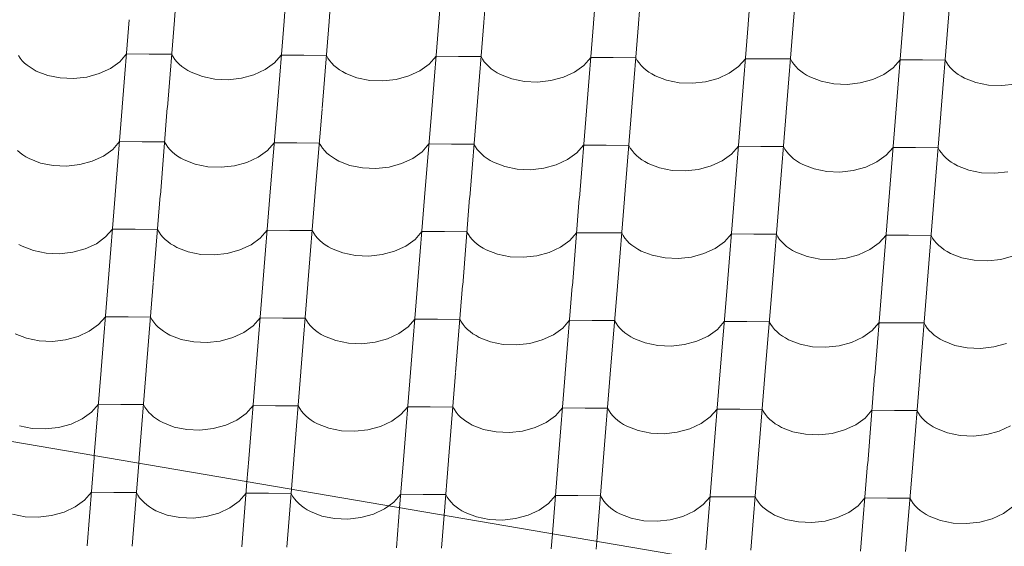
# Model space of a CAD drawing. Header units: millimetres. Extents: x -124639 to 133188, y -48358 to 76648.
# Tile 20 of 49: x 2747 to 3795, y 8453 to 9013. Entities that reach past the tile are written whole.
import ezdxf

# ---------------------------------------------------------------- set-up
doc = ezdxf.new("R2010")
doc.units = ezdxf.units.MM
doc.header["$MEASUREMENT"] = 0
doc.layers.add('Konstrukce - střechy a skořepiny', color=7, linetype='Continuous')
doc.layers.add('Výplně - Povrchové', color=7, linetype='Continuous')

# ---------------------------------------------------------------- blocks, each defined once
blk = doc.blocks.new('*X2')
at = {"layer": 'Výplně - Povrchové', "color": 7, "linetype": 'Continuous', "lineweight": 13}
for p, q in [((2918.8, 9106.2), (2911.3, 9013.2)), ((3035.5, 9105.3), (3028, 9012.3)), ((3083.4, 9104.9), (3075.9, 9012)), ((3200.1, 9104), (3192.6, 9011.1)), ((3248, 9103.6), (3240.6, 9010.7)), ((3364.8, 9102.7), (3357.3, 9009.8)), ((3412.7, 9102.4), (3405.2, 9009.4)), ((3529.4, 9101.5), (3521.9, 9008.5)), ((3577.3, 9101.1), (3569.9, 9008.2)), ((3694, 9100.2), (3686.6, 9007.3)), ((3742, 9099.9), (3734.5, 9006.9)), ((2863.3, 9013.2), (2855.8, 8920.3)), ((2911.3, 9012.9), (2903.8, 8919.9)), ((3028, 9012), (3020.5, 8919)), ((3075.9, 9011.6), (3068.4, 8918.7)), ((3192.6, 9010.7), (3185.1, 8917.8)), ((3240.5, 9010.4), (3233.1, 8917.4)), ((3357.3, 9009.5), (3349.8, 8916.5)), ((3405.2, 9009.1), (3397.7, 8916.1)), ((3521.9, 9008.2), (3514.4, 8915.3)), ((3569.8, 9007.8), (3562.4, 8914.9)), ((3686.5, 9006.9), (3679.1, 8914)), ((3734.5, 9006.6), (3727, 8913.6)), ((2745.3, 8975.1), (2747.2, 8972.3)), ((2747.2, 8972.3), (2749.4, 8969.7)), ((2853.1, 8968.6), (2860.4, 8977)), ((2884.4, 8976.8), (2860.4, 8977)), ((2908.3, 8976.6), (2884.4, 8976.8)), ((2908.3, 8976.6), (2909.9, 8973.8)), ((2909.9, 8973.8), (2911.8, 8971.1)), ((2911.8, 8971.1), (2914, 8968.5)), ((3017.7, 8967.4), (3025, 8975.7)), ((3049, 8975.5), (3025, 8975.7)), ((3073, 8975.4), (3049, 8975.5)), ((3073, 8975.4), (3074.6, 8972.5)), ((3074.6, 8972.5), (3076.5, 8969.8)), ((3182.4, 8966.1), (3189.7, 8974.5)), ((3213.7, 8974.3), (3189.7, 8974.5)), ((3237.6, 8974.1), (3213.7, 8974.3)), ((3237.6, 8974.1), (3239.2, 8971.3)), ((3239.2, 8971.3), (3241.1, 8968.6)), ((3347, 8964.8), (3354.3, 8973.2)), ((3378.3, 8973), (3354.3, 8973.2)), ((3402.3, 8972.8), (3378.3, 8973)), ((3402.3, 8972.8), (3403.9, 8970)), ((3403.9, 8970), (3405.8, 8967.3)), ((3511.7, 8963.6), (3519, 8971.9)), ((3542.9, 8971.8), (3519, 8971.9)), ((3566.9, 8971.6), (3542.9, 8971.8)), ((3566.9, 8971.6), (3568.5, 8968.8)), ((3676.3, 8962.3), (3683.6, 8970.7)), ((3707.6, 8970.5), (3683.6, 8970.7)), ((3731.6, 8970.3), (3707.6, 8970.5)), ((3731.6, 8970.3), (3733.2, 8967.5)), ((2749.4, 8969.7), (2751.9, 8967.2)), ((2751.9, 8967.2), (2754.6, 8964.9)), ((2754.6, 8964.9), (2757.6, 8962.7)), ((2757.6, 8962.7), (2760.8, 8960.6)), ((2760.8, 8960.6), (2764.3, 8958.7)), ((2831.3, 8956), (2843.2, 8961.5)), ((2843.2, 8961.5), (2853.1, 8968.6)), ((2914, 8968.5), (2916.5, 8966)), ((2916.5, 8966), (2919.2, 8963.6)), ((2919.2, 8963.6), (2922.2, 8961.4)), ((2922.2, 8961.4), (2925.5, 8959.4)), ((2995.9, 8954.7), (3007.8, 8960.2)), ((3007.8, 8960.2), (3017.7, 8967.4)), ((3076.5, 8969.8), (3078.7, 8967.2)), ((3078.7, 8967.2), (3081.1, 8964.7)), ((3081.1, 8964.7), (3083.9, 8962.4)), ((3083.9, 8962.4), (3086.9, 8960.1)), ((3086.9, 8960.1), (3090.1, 8958.1)), ((3172.5, 8959), (3182.4, 8966.1)), ((3241.1, 8968.6), (3243.3, 8965.9)), ((3243.3, 8965.9), (3245.8, 8963.5)), ((3245.8, 8963.5), (3248.5, 8961.1)), ((3248.5, 8961.1), (3251.5, 8958.9)), ((3337.1, 8957.7), (3347, 8964.8)), ((3405.8, 8967.3), (3408, 8964.7)), ((3408, 8964.7), (3410.4, 8962.2)), ((3410.4, 8962.2), (3413.2, 8959.8)), ((3413.2, 8959.8), (3416.2, 8957.6)), ((3501.8, 8956.5), (3511.7, 8963.6)), ((3568.5, 8968.8), (3570.4, 8966)), ((3570.4, 8966), (3572.6, 8963.4)), ((3572.6, 8963.4), (3575.1, 8960.9)), ((3575.1, 8960.9), (3577.8, 8958.6)), ((3666.4, 8955.2), (3676.3, 8962.3)), ((3733.2, 8967.5), (3735.1, 8964.8)), ((3735.1, 8964.8), (3737.2, 8962.2)), ((3737.2, 8962.2), (3739.7, 8959.7)), ((3739.7, 8959.7), (3742.5, 8957.3)), ((2764.3, 8958.7), (2776.4, 8954.1)), ((2776.4, 8954.1), (2789.8, 8951.4)), ((2789.8, 8951.4), (2803.9, 8950.8)), ((2803.9, 8950.8), (2818, 8952.3)), ((2818, 8952.3), (2831.3, 8956)), ((2925.5, 8959.4), (2929, 8957.5)), ((2929, 8957.5), (2941, 8952.8)), ((2941, 8952.8), (2954.4, 8950.1)), ((2954.4, 8950.1), (2968.5, 8949.5)), ((2968.5, 8949.5), (2982.6, 8951.1)), ((2982.6, 8951.1), (2995.9, 8954.7)), ((3090.1, 8958.1), (3093.6, 8956.2)), ((3093.6, 8956.2), (3105.6, 8951.5)), ((3105.6, 8951.5), (3119.1, 8948.8)), ((3133.2, 8948.3), (3147.3, 8949.8)), ((3147.3, 8949.8), (3160.6, 8953.5)), ((3160.6, 8953.5), (3172.5, 8959)), ((3251.5, 8958.9), (3254.8, 8956.8)), ((3254.8, 8956.8), (3258.2, 8955)), ((3258.2, 8955), (3270.3, 8950.3)), ((3270.3, 8950.3), (3283.7, 8947.6)), ((3311.9, 8948.6), (3325.2, 8952.2)), ((3325.2, 8952.2), (3337.1, 8957.7)), ((3416.2, 8957.6), (3419.4, 8955.6)), ((3419.4, 8955.6), (3422.9, 8953.7)), ((3422.9, 8953.7), (3434.9, 8949)), ((3434.9, 8949), (3448.4, 8946.3)), ((3476.5, 8947.3), (3489.9, 8950.9)), ((3489.9, 8950.9), (3501.8, 8956.5)), ((3577.8, 8958.6), (3580.8, 8956.4)), ((3580.8, 8956.4), (3584.1, 8954.3)), ((3584.1, 8954.3), (3587.5, 8952.4)), ((3587.5, 8952.4), (3599.6, 8947.8)), ((3641.2, 8946), (3654.5, 8949.7)), ((3654.5, 8949.7), (3666.4, 8955.2)), ((3742.5, 8957.3), (3745.5, 8955.1)), ((3745.5, 8955.1), (3748.7, 8953.1)), ((3748.7, 8953.1), (3752.2, 8951.2)), ((3752.2, 8951.2), (3764.2, 8946.5)), ((3119.1, 8948.8), (3133.2, 8948.3)), ((3283.7, 8947.6), (3297.8, 8947)), ((3297.8, 8947), (3311.9, 8948.6)), ((3448.4, 8946.3), (3462.5, 8945.7)), ((3462.5, 8945.7), (3476.5, 8947.3)), ((3599.6, 8947.8), (3613, 8945.1)), ((3613, 8945.1), (3627.1, 8944.5)), ((3627.1, 8944.5), (3641.2, 8946)), ((3764.2, 8946.5), (3777.6, 8943.8)), ((3777.6, 8943.8), (3791.8, 8943.2)), ((3791.8, 8943.2), (3805.8, 8944.8)), ((2855.8, 8920), (2848.3, 8827)), ((2903.7, 8919.6), (2896.3, 8826.7)), ((3020.5, 8918.7), (3013, 8825.8)), ((3068.4, 8918.3), (3060.9, 8825.4)), ((3185.1, 8917.4), (3177.6, 8824.5)), ((3233, 8917.1), (3225.6, 8824.1)), ((3349.8, 8916.2), (3342.3, 8823.2)), ((3397.7, 8915.8), (3390.2, 8822.9)), ((3514.4, 8914.9), (3506.9, 8822)), ((3562.3, 8914.6), (3554.9, 8821.6)), ((3679, 8913.7), (3671.6, 8820.7)), ((3727, 8913.3), (3719.5, 8820.3)), ((2845.6, 8875.3), (2852.9, 8883.7)), ((2876.9, 8883.5), (2852.9, 8883.7)), ((2900.8, 8883.3), (2876.9, 8883.5)), ((2900.8, 8883.3), (2902.4, 8880.5)), ((2902.4, 8880.5), (2904.3, 8877.8)), ((2904.3, 8877.8), (2906.5, 8875.2)), ((3010.2, 8874.1), (3017.5, 8882.4)), ((3041.5, 8882.3), (3017.5, 8882.4)), ((3065.5, 8882.1), (3041.5, 8882.3)), ((3065.5, 8882.1), (3067.1, 8879.3)), ((3067.1, 8879.3), (3069, 8876.5)), ((3069, 8876.5), (3071.2, 8873.9)), ((3174.9, 8872.8), (3182.2, 8881.2)), ((3206.2, 8881), (3182.2, 8881.2)), ((3230.1, 8880.8), (3206.2, 8881)), ((3230.1, 8880.8), (3231.7, 8878)), ((3231.7, 8878), (3233.6, 8875.3)), ((3339.5, 8871.6), (3346.8, 8879.9)), ((3370.8, 8879.7), (3346.8, 8879.9)), ((3394.8, 8879.5), (3370.8, 8879.7)), ((3394.8, 8879.5), (3396.4, 8876.7)), ((3396.4, 8876.7), (3398.3, 8874)), ((3504.1, 8870.3), (3511.5, 8878.7)), ((3535.4, 8878.5), (3511.5, 8878.7)), ((3559.4, 8878.3), (3535.4, 8878.5)), ((3559.4, 8878.3), (3561, 8875.5)), ((3668.8, 8869), (3676.1, 8877.4)), ((3700.1, 8877.2), (3676.1, 8877.4)), ((3724.1, 8877), (3700.1, 8877.2)), ((3724.1, 8877), (3725.7, 8874.2)), ((2744.4, 8874), (2747.1, 8871.6)), ((2747.1, 8871.6), (2750.1, 8869.4)), ((2750.1, 8869.4), (2753.3, 8867.3)), ((2753.3, 8867.3), (2756.8, 8865.5)), ((2756.8, 8865.5), (2768.9, 8860.8)), ((2823.8, 8862.7), (2835.7, 8868.2)), ((2835.7, 8868.2), (2845.6, 8875.3)), ((2906.5, 8875.2), (2909, 8872.7)), ((2909, 8872.7), (2911.7, 8870.3)), ((2911.7, 8870.3), (2914.7, 8868.1)), ((2914.7, 8868.1), (2918, 8866.1)), ((2918, 8866.1), (2921.5, 8864.2)), ((2988.4, 8861.4), (3000.3, 8867)), ((3000.3, 8867), (3010.2, 8874.1)), ((3071.2, 8873.9), (3073.6, 8871.4)), ((3073.6, 8871.4), (3076.4, 8869.1)), ((3076.4, 8869.1), (3079.4, 8866.9)), ((3079.4, 8866.9), (3082.6, 8864.8)), ((3153.1, 8860.2), (3165, 8865.7)), ((3165, 8865.7), (3174.9, 8872.8)), ((3233.6, 8875.3), (3235.8, 8872.7)), ((3235.8, 8872.7), (3238.3, 8870.2)), ((3238.3, 8870.2), (3241, 8867.8)), ((3241, 8867.8), (3244, 8865.6)), ((3244, 8865.6), (3247.3, 8863.6)), ((3329.6, 8864.4), (3339.5, 8871.6)), ((3398.3, 8874), (3400.5, 8871.4)), ((3400.5, 8871.4), (3402.9, 8868.9)), ((3402.9, 8868.9), (3405.7, 8866.6)), ((3405.7, 8866.6), (3408.7, 8864.3)), ((3494.3, 8863.2), (3504.1, 8870.3)), ((3561, 8875.5), (3562.9, 8872.8)), ((3562.9, 8872.8), (3565.1, 8870.1)), ((3565.1, 8870.1), (3567.6, 8867.6)), ((3567.6, 8867.6), (3570.3, 8865.3)), ((3570.3, 8865.3), (3573.3, 8863.1)), ((3658.9, 8861.9), (3668.8, 8869)), ((3725.7, 8874.2), (3727.6, 8871.5)), ((3727.6, 8871.5), (3729.7, 8868.9)), ((3729.7, 8868.9), (3732.2, 8866.4)), ((3732.2, 8866.4), (3735, 8864)), ((2768.9, 8860.8), (2782.3, 8858.1)), ((2782.3, 8858.1), (2796.4, 8857.5)), ((2796.4, 8857.5), (2810.5, 8859.1)), ((2810.5, 8859.1), (2823.8, 8862.7)), ((2921.5, 8864.2), (2933.5, 8859.5)), ((2933.5, 8859.5), (2946.9, 8856.8)), ((2946.9, 8856.8), (2961, 8856.2)), ((2961, 8856.2), (2975.1, 8857.8)), ((2975.1, 8857.8), (2988.4, 8861.4)), ((3082.6, 8864.8), (3086.1, 8862.9)), ((3086.1, 8862.9), (3098.1, 8858.3)), ((3098.1, 8858.3), (3111.6, 8855.6)), ((3111.6, 8855.6), (3125.7, 8855)), ((3125.7, 8855), (3139.8, 8856.5)), ((3139.8, 8856.5), (3153.1, 8860.2)), ((3247.3, 8863.6), (3250.7, 8861.7)), ((3250.7, 8861.7), (3262.8, 8857)), ((3262.8, 8857), (3276.2, 8854.3)), ((3290.3, 8853.7), (3304.4, 8855.3)), ((3304.4, 8855.3), (3317.7, 8858.9)), ((3317.7, 8858.9), (3329.6, 8864.4)), ((3408.7, 8864.3), (3411.9, 8862.3)), ((3411.9, 8862.3), (3415.4, 8860.4)), ((3415.4, 8860.4), (3427.4, 8855.7)), ((3427.4, 8855.7), (3440.9, 8853)), ((3469, 8854), (3482.4, 8857.7)), ((3482.4, 8857.7), (3494.3, 8863.2)), ((3573.3, 8863.1), (3576.6, 8861)), ((3576.6, 8861), (3580, 8859.2)), ((3580, 8859.2), (3592.1, 8854.5)), ((3633.7, 8852.8), (3647, 8856.4)), ((3647, 8856.4), (3658.9, 8861.9)), ((3735, 8864), (3738, 8861.8)), ((3738, 8861.8), (3741.2, 8859.8)), ((3741.2, 8859.8), (3744.7, 8857.9)), ((3744.7, 8857.9), (3756.7, 8853.2)), ((3276.2, 8854.3), (3290.3, 8853.7)), ((3440.9, 8853), (3455, 8852.5)), ((3455, 8852.5), (3469, 8854)), ((3592.1, 8854.5), (3605.5, 8851.8)), ((3605.5, 8851.8), (3619.6, 8851.2)), ((3619.6, 8851.2), (3633.7, 8852.8)), ((3756.7, 8853.2), (3770.1, 8850.5)), ((3770.1, 8850.5), (3784.3, 8849.9)), ((3784.3, 8849.9), (3798.3, 8851.5)), ((2848.3, 8826.7), (2840.8, 8733.7)), ((2896.2, 8826.3), (2888.8, 8733.4)), ((3013, 8825.4), (3005.5, 8732.5)), ((3060.9, 8825.1), (3053.4, 8732.1)), ((3177.6, 8824.2), (3170.1, 8731.2)), ((3225.5, 8823.8), (3218.1, 8730.8)), ((3342.2, 8822.9), (3334.8, 8730)), ((3390.2, 8822.5), (3382.7, 8729.6)), ((3506.9, 8821.6), (3499.4, 8728.7)), ((3554.8, 8821.3), (3547.4, 8728.3)), ((3671.5, 8820.4), (3664.1, 8727.4)), ((3719.5, 8820), (3712, 8727.1)), ((2828.2, 8774.9), (2838.1, 8782.1)), ((2838.1, 8782.1), (2845.4, 8790.4)), ((2869.4, 8790.2), (2845.4, 8790.4)), ((2893.3, 8790.1), (2869.4, 8790.2)), ((2893.3, 8790.1), (2894.9, 8787.2)), ((2894.9, 8787.2), (2896.8, 8784.5)), ((2896.8, 8784.5), (2899, 8781.9)), ((2899, 8781.9), (2901.5, 8779.4)), ((3002.7, 8780.8), (3010, 8789.2)), ((3034, 8789), (3010, 8789.2)), ((3058, 8788.8), (3034, 8789)), ((3058, 8788.8), (3059.6, 8786)), ((3059.6, 8786), (3061.5, 8783.3)), ((3061.5, 8783.3), (3063.7, 8780.6)), ((3167.4, 8779.5), (3174.7, 8787.9)), ((3198.7, 8787.7), (3174.7, 8787.9)), ((3222.6, 8787.5), (3198.7, 8787.7)), ((3222.6, 8787.5), (3224.2, 8784.7)), ((3224.2, 8784.7), (3226.1, 8782)), ((3226.1, 8782), (3228.3, 8779.4)), ((3332, 8778.3), (3339.3, 8786.6)), ((3363.3, 8786.5), (3339.3, 8786.6)), ((3387.3, 8786.3), (3363.3, 8786.5)), ((3387.3, 8786.3), (3388.9, 8783.5)), ((3388.9, 8783.5), (3390.8, 8780.7)), ((3496.6, 8777), (3504, 8785.4)), ((3527.9, 8785.2), (3504, 8785.4)), ((3551.9, 8785), (3527.9, 8785.2)), ((3551.9, 8785), (3553.5, 8782.2)), ((3553.5, 8782.2), (3555.4, 8779.5)), ((3661.3, 8775.8), (3668.6, 8784.1)), ((3692.6, 8783.9), (3668.6, 8784.1)), ((3716.6, 8783.7), (3692.6, 8783.9)), ((3716.6, 8783.7), (3718.1, 8780.9)), ((2745.8, 8774.1), (2749.3, 8772.2)), ((2749.3, 8772.2), (2761.4, 8767.5)), ((2816.3, 8769.4), (2828.2, 8774.9)), ((2901.5, 8779.4), (2904.2, 8777.1)), ((2904.2, 8777.1), (2907.2, 8774.8)), ((2907.2, 8774.8), (2910.5, 8772.8)), ((2910.5, 8772.8), (2913.9, 8770.9)), ((2913.9, 8770.9), (2926, 8766.2)), ((2980.9, 8768.2), (2992.8, 8773.7)), ((2992.8, 8773.7), (3002.7, 8780.8)), ((3063.7, 8780.6), (3066.1, 8778.2)), ((3066.1, 8778.2), (3068.9, 8775.8)), ((3068.9, 8775.8), (3071.9, 8773.6)), ((3071.9, 8773.6), (3075.1, 8771.5)), ((3075.1, 8771.5), (3078.6, 8769.7)), ((3145.6, 8766.9), (3157.5, 8772.4)), ((3157.5, 8772.4), (3167.4, 8779.5)), ((3228.3, 8779.4), (3230.8, 8776.9)), ((3230.8, 8776.9), (3233.5, 8774.5)), ((3233.5, 8774.5), (3236.5, 8772.3)), ((3236.5, 8772.3), (3239.8, 8770.3)), ((3310.2, 8765.6), (3322.1, 8771.2)), ((3322.1, 8771.2), (3332, 8778.3)), ((3390.8, 8780.7), (3393, 8778.1)), ((3393, 8778.1), (3395.4, 8775.6)), ((3395.4, 8775.6), (3398.2, 8773.3)), ((3398.2, 8773.3), (3401.2, 8771.1)), ((3401.2, 8771.1), (3404.4, 8769)), ((3486.8, 8769.9), (3496.6, 8777)), ((3555.4, 8779.5), (3557.6, 8776.9)), ((3557.6, 8776.9), (3560.1, 8774.4)), ((3560.1, 8774.4), (3562.8, 8772)), ((3562.8, 8772), (3565.8, 8769.8)), ((3651.4, 8768.6), (3661.3, 8775.8)), ((3718.1, 8780.9), (3720, 8778.2)), ((3720, 8778.2), (3722.2, 8775.6)), ((3722.2, 8775.6), (3724.7, 8773.1)), ((3724.7, 8773.1), (3727.5, 8770.7)), ((2761.4, 8767.5), (2774.8, 8764.8)), ((2774.8, 8764.8), (2788.9, 8764.2)), ((2788.9, 8764.2), (2803, 8765.8)), ((2803, 8765.8), (2816.3, 8769.4)), ((2926, 8766.2), (2939.4, 8763.5)), ((2939.4, 8763.5), (2953.5, 8763)), ((2953.5, 8763), (2967.6, 8764.5)), ((2967.6, 8764.5), (2980.9, 8768.2)), ((3078.6, 8769.7), (3090.6, 8765)), ((3090.6, 8765), (3104.1, 8762.3)), ((3104.1, 8762.3), (3118.2, 8761.7)), ((3118.2, 8761.7), (3132.3, 8763.3)), ((3132.3, 8763.3), (3145.6, 8766.9)), ((3239.8, 8770.3), (3243.2, 8768.4)), ((3243.2, 8768.4), (3255.3, 8763.7)), ((3255.3, 8763.7), (3268.7, 8761)), ((3268.7, 8761), (3282.8, 8760.4)), ((3282.8, 8760.4), (3296.9, 8762)), ((3296.9, 8762), (3310.2, 8765.6)), ((3404.4, 8769), (3407.9, 8767.1)), ((3407.9, 8767.1), (3419.9, 8762.5)), ((3419.9, 8762.5), (3433.4, 8759.8)), ((3447.5, 8759.2), (3461.5, 8760.7)), ((3461.5, 8760.7), (3474.9, 8764.4)), ((3474.9, 8764.4), (3486.8, 8769.9)), ((3565.8, 8769.8), (3569.1, 8767.8)), ((3569.1, 8767.8), (3572.5, 8765.9)), ((3572.5, 8765.9), (3584.6, 8761.2)), ((3584.6, 8761.2), (3598, 8758.5)), ((3626.2, 8759.5), (3639.5, 8763.1)), ((3639.5, 8763.1), (3651.4, 8768.6)), ((3727.5, 8770.7), (3730.5, 8768.5)), ((3730.5, 8768.5), (3733.7, 8766.5)), ((3733.7, 8766.5), (3737.2, 8764.6)), ((3737.2, 8764.6), (3749.2, 8759.9)), ((3790.8, 8758.2), (3804.2, 8761.9)), ((3433.4, 8759.8), (3447.5, 8759.2)), ((3598, 8758.5), (3612.1, 8757.9)), ((3612.1, 8757.9), (3626.2, 8759.5)), ((3749.2, 8759.9), (3762.6, 8757.2)), ((3762.6, 8757.2), (3776.8, 8756.6)), ((3776.8, 8756.6), (3790.8, 8758.2)), ((2840.8, 8733.4), (2833.3, 8640.5)), ((2888.7, 8733), (2881.3, 8640.1)), ((3005.5, 8732.1), (2998, 8639.2)), ((3053.4, 8731.8), (3045.9, 8638.8)), ((3170.1, 8730.9), (3162.6, 8637.9)), ((3218, 8730.5), (3210.6, 8637.6)), ((3334.7, 8729.6), (3327.3, 8636.7)), ((3382.7, 8729.2), (3375.2, 8636.3)), ((3499.4, 8728.4), (3491.9, 8635.4)), ((3547.3, 8728), (3539.8, 8635)), ((3664, 8727.1), (3656.6, 8634.1)), ((3712, 8726.7), (3704.5, 8633.8)), ((2820.7, 8681.7), (2830.6, 8688.8)), ((2830.6, 8688.8), (2837.9, 8697.1)), ((2861.9, 8697), (2837.9, 8697.1)), ((2885.8, 8696.8), (2861.9, 8697)), ((2885.8, 8696.8), (2887.4, 8694)), ((2887.4, 8694), (2889.3, 8691.2)), ((2889.3, 8691.2), (2891.5, 8688.6)), ((2891.5, 8688.6), (2894, 8686.1)), ((2985.3, 8680.4), (2995.2, 8687.5)), ((2995.2, 8687.5), (3002.5, 8695.9)), ((3026.5, 8695.7), (3002.5, 8695.9)), ((3050.5, 8695.5), (3026.5, 8695.7)), ((3050.5, 8695.5), (3052.1, 8692.7)), ((3052.1, 8692.7), (3054, 8690)), ((3054, 8690), (3056.2, 8687.4)), ((3056.2, 8687.4), (3058.6, 8684.9)), ((3159.9, 8686.3), (3167.2, 8694.6)), ((3191.2, 8694.4), (3167.2, 8694.6)), ((3215.1, 8694.2), (3191.2, 8694.4)), ((3215.1, 8694.2), (3216.7, 8691.4)), ((3216.7, 8691.4), (3218.6, 8688.7)), ((3218.6, 8688.7), (3220.8, 8686.1)), ((3324.5, 8685), (3331.8, 8693.4)), ((3355.8, 8693.2), (3331.8, 8693.4)), ((3379.8, 8693), (3355.8, 8693.2)), ((3379.8, 8693), (3381.4, 8690.2)), ((3381.4, 8690.2), (3383.3, 8687.5)), ((3383.3, 8687.5), (3385.5, 8684.8)), ((3489.1, 8683.7), (3496.5, 8692.1)), ((3520.4, 8691.9), (3496.5, 8692.1)), ((3544.4, 8691.7), (3520.4, 8691.9)), ((3544.4, 8691.7), (3546, 8688.9)), ((3546, 8688.9), (3547.9, 8686.2)), ((3653.8, 8682.5), (3661.1, 8690.8)), ((3685.1, 8690.6), (3661.1, 8690.8)), ((3709.1, 8690.5), (3685.1, 8690.6)), ((3709.1, 8690.5), (3710.6, 8687.7)), ((3710.6, 8687.7), (3712.5, 8684.9)), ((2741.8, 8678.9), (2753.9, 8674.2)), ((2808.8, 8676.1), (2820.7, 8681.7)), ((2894, 8686.1), (2896.7, 8683.8)), ((2896.7, 8683.8), (2899.7, 8681.6)), ((2899.7, 8681.6), (2903, 8679.5)), ((2903, 8679.5), (2906.4, 8677.6)), ((2906.4, 8677.6), (2918.5, 8673)), ((2973.4, 8674.9), (2985.3, 8680.4)), ((3058.6, 8684.9), (3061.4, 8682.5)), ((3061.4, 8682.5), (3064.4, 8680.3)), ((3064.4, 8680.3), (3067.6, 8678.3)), ((3067.6, 8678.3), (3071.1, 8676.4)), ((3138.1, 8673.6), (3150, 8679.1)), ((3150, 8679.1), (3159.9, 8686.3)), ((3220.8, 8686.1), (3223.3, 8683.6)), ((3223.3, 8683.6), (3226, 8681.3)), ((3226, 8681.3), (3229, 8679)), ((3229, 8679), (3232.3, 8677)), ((3232.3, 8677), (3235.7, 8675.1)), ((3302.7, 8672.4), (3314.6, 8677.9)), ((3314.6, 8677.9), (3324.5, 8685)), ((3385.5, 8684.8), (3387.9, 8682.3)), ((3387.9, 8682.3), (3390.7, 8680)), ((3390.7, 8680), (3393.7, 8677.8)), ((3393.7, 8677.8), (3396.9, 8675.7)), ((3467.4, 8671.1), (3479.3, 8676.6)), ((3479.3, 8676.6), (3489.1, 8683.7)), ((3547.9, 8686.2), (3550.1, 8683.6)), ((3550.1, 8683.6), (3552.6, 8681.1)), ((3552.6, 8681.1), (3555.3, 8678.7)), ((3555.3, 8678.7), (3558.3, 8676.5)), ((3558.3, 8676.5), (3561.6, 8674.5)), ((3643.9, 8675.4), (3653.8, 8682.5)), ((3712.5, 8684.9), (3714.7, 8682.3)), ((3714.7, 8682.3), (3717.2, 8679.8)), ((3717.2, 8679.8), (3720, 8677.5)), ((3720, 8677.5), (3723, 8675.3)), ((2753.9, 8674.2), (2767.3, 8671.5)), ((2767.3, 8671.5), (2781.4, 8670.9)), ((2781.4, 8670.9), (2795.5, 8672.5)), ((2795.5, 8672.5), (2808.8, 8676.1)), ((2918.5, 8673), (2931.9, 8670.3)), ((2931.9, 8670.3), (2946, 8669.7)), ((2946, 8669.7), (2960.1, 8671.2)), ((2960.1, 8671.2), (2973.4, 8674.9)), ((3071.1, 8676.4), (3083.1, 8671.7)), ((3083.1, 8671.7), (3096.6, 8669)), ((3096.6, 8669), (3110.7, 8668.4)), ((3110.7, 8668.4), (3124.8, 8670)), ((3124.8, 8670), (3138.1, 8673.6)), ((3235.7, 8675.1), (3247.8, 8670.4)), ((3247.8, 8670.4), (3261.2, 8667.7)), ((3261.2, 8667.7), (3275.3, 8667.2)), ((3275.3, 8667.2), (3289.4, 8668.7)), ((3289.4, 8668.7), (3302.7, 8672.4)), ((3396.9, 8675.7), (3400.4, 8673.9)), ((3400.4, 8673.9), (3412.4, 8669.2)), ((3412.4, 8669.2), (3425.9, 8666.5)), ((3425.9, 8666.5), (3440, 8665.9)), ((3440, 8665.9), (3454, 8667.5)), ((3454, 8667.5), (3467.4, 8671.1)), ((3561.6, 8674.5), (3565, 8672.6)), ((3565, 8672.6), (3577.1, 8667.9)), ((3577.1, 8667.9), (3590.5, 8665.2)), ((3604.6, 8664.6), (3618.7, 8666.2)), ((3618.7, 8666.2), (3632, 8669.8)), ((3632, 8669.8), (3643.9, 8675.4)), ((3723, 8675.3), (3726.2, 8673.2)), ((3726.2, 8673.2), (3729.7, 8671.3)), ((3729.7, 8671.3), (3741.7, 8666.6)), ((3741.7, 8666.6), (3755.1, 8663.9)), ((3783.3, 8664.9), (3796.7, 8668.6)), ((3590.5, 8665.2), (3604.6, 8664.6)), ((3755.1, 8663.9), (3769.3, 8663.4)), ((3769.3, 8663.4), (3783.3, 8664.9)), ((2833.3, 8640.1), (2826, 8549.2)), ((2881.2, 8639.8), (2873.8, 8546.8)), ((2998, 8638.9), (2990.5, 8545.9)), ((3045.9, 8638.5), (3038.4, 8545.5)), ((3162.6, 8637.6), (3155.1, 8544.7)), ((3210.5, 8637.2), (3203.1, 8544.3)), ((3327.2, 8636.3), (3319.8, 8543.4)), ((3375.2, 8636), (3367.7, 8543)), ((3491.9, 8635.1), (3484.4, 8542.1)), ((3539.8, 8634.7), (3532.3, 8541.8)), ((3656.5, 8633.8), (3649.1, 8540.9)), ((3704.5, 8633.4), (3697, 8540.5)), ((2823.1, 8595.5), (2830.4, 8603.9)), ((2854.4, 8603.7), (2830.4, 8603.9)), ((2878.3, 8603.5), (2854.4, 8603.7)), ((2878.3, 8603.5), (2879.9, 8600.7)), ((2813.2, 8588.4), (2823.1, 8595.5)), ((2879.9, 8600.7), (2881.8, 8598)), ((2881.8, 8598), (2884, 8595.3)), ((2884, 8595.3), (2886.5, 8592.9)), ((2886.5, 8592.9), (2889.2, 8590.5)), ((2977.8, 8587.1), (2987.7, 8594.2)), ((2987.7, 8594.2), (2995, 8602.6)), ((3019, 8602.4), (2995, 8602.6)), ((3043, 8602.2), (3019, 8602.4)), ((3043, 8602.2), (3044.6, 8599.4)), ((3044.6, 8599.4), (3046.5, 8596.7)), ((3046.5, 8596.7), (3048.7, 8594.1)), ((3048.7, 8594.1), (3051.1, 8591.6)), ((3142.5, 8585.9), (3152.4, 8593)), ((3152.4, 8593), (3159.7, 8601.3)), ((3183.6, 8601.2), (3159.7, 8601.3)), ((3207.6, 8601), (3183.6, 8601.2)), ((3207.6, 8601), (3209.2, 8598.2)), ((3209.2, 8598.2), (3211.1, 8595.4)), ((3211.1, 8595.4), (3213.3, 8592.8)), ((3213.3, 8592.8), (3215.8, 8590.3)), ((3317, 8591.7), (3324.3, 8600.1)), ((3348.3, 8599.9), (3324.3, 8600.1)), ((3372.3, 8599.7), (3348.3, 8599.9)), ((3372.3, 8599.7), (3373.9, 8596.9)), ((3373.9, 8596.9), (3375.8, 8594.2)), ((3375.8, 8594.2), (3377.9, 8591.6)), ((3481.6, 8590.5), (3489, 8598.8)), ((3512.9, 8598.6), (3489, 8598.8)), ((3536.9, 8598.4), (3512.9, 8598.6)), ((3536.9, 8598.4), (3538.5, 8595.6)), ((3538.5, 8595.6), (3540.4, 8592.9)), ((3540.4, 8592.9), (3542.6, 8590.3)), ((3646.3, 8589.2), (3653.6, 8597.6)), ((3677.6, 8597.4), (3653.6, 8597.6)), ((3701.5, 8597.2), (3677.6, 8597.4)), ((3701.5, 8597.2), (3703.1, 8594.4)), ((3703.1, 8594.4), (3705, 8591.6)), ((2788, 8579.2), (2801.3, 8582.9)), ((2801.3, 8582.9), (2813.2, 8588.4)), ((2889.2, 8590.5), (2892.2, 8588.3)), ((2892.2, 8588.3), (2895.5, 8586.2)), ((2895.5, 8586.2), (2898.9, 8584.4)), ((2898.9, 8584.4), (2911, 8579.7)), ((2965.9, 8581.6), (2977.8, 8587.1)), ((3051.1, 8591.6), (3053.9, 8589.2)), ((3053.9, 8589.2), (3056.9, 8587)), ((3056.9, 8587), (3060.1, 8585)), ((3060.1, 8585), (3063.6, 8583.1)), ((3063.6, 8583.1), (3075.6, 8578.4)), ((3130.6, 8580.3), (3142.5, 8585.9)), ((3215.8, 8590.3), (3218.5, 8588)), ((3218.5, 8588), (3221.5, 8585.8)), ((3221.5, 8585.8), (3224.8, 8583.7)), ((3224.8, 8583.7), (3228.2, 8581.8)), ((3295.2, 8579.1), (3307.1, 8584.6)), ((3307.1, 8584.6), (3317, 8591.7)), ((3377.9, 8591.6), (3380.4, 8589.1)), ((3380.4, 8589.1), (3383.2, 8586.7)), ((3383.2, 8586.7), (3386.2, 8584.5)), ((3386.2, 8584.5), (3389.4, 8582.5)), ((3389.4, 8582.5), (3392.9, 8580.6)), ((3459.9, 8577.8), (3471.8, 8583.3)), ((3471.8, 8583.3), (3481.6, 8590.5)), ((3542.6, 8590.3), (3545.1, 8587.8)), ((3545.1, 8587.8), (3547.8, 8585.4)), ((3547.8, 8585.4), (3550.8, 8583.2)), ((3550.8, 8583.2), (3554.1, 8581.2)), ((3636.4, 8582.1), (3646.3, 8589.2)), ((3705, 8591.6), (3707.2, 8589)), ((3707.2, 8589), (3709.7, 8586.5)), ((3709.7, 8586.5), (3712.5, 8584.2)), ((3712.5, 8584.2), (3715.5, 8582)), ((2746.3, 8580.9), (2759.8, 8578.2)), ((2759.8, 8578.2), (2773.9, 8577.7)), ((2773.9, 8577.7), (2788, 8579.2)), ((2911, 8579.7), (2924.4, 8577)), ((2924.4, 8577), (2938.5, 8576.4)), ((2938.5, 8576.4), (2952.6, 8578)), ((2952.6, 8578), (2965.9, 8581.6)), ((3075.6, 8578.4), (3089.1, 8575.7)), ((3089.1, 8575.7), (3103.2, 8575.1)), ((3103.2, 8575.1), (3117.2, 8576.7)), ((3117.2, 8576.7), (3130.6, 8580.3)), ((3228.2, 8581.8), (3240.3, 8577.2)), ((3240.3, 8577.2), (3253.7, 8574.5)), ((3253.7, 8574.5), (3267.8, 8573.9)), ((3267.8, 8573.9), (3281.9, 8575.4)), ((3281.9, 8575.4), (3295.2, 8579.1)), ((3392.9, 8580.6), (3404.9, 8575.9)), ((3404.9, 8575.9), (3418.3, 8573.2)), ((3418.3, 8573.2), (3432.5, 8572.6)), ((3432.5, 8572.6), (3446.5, 8574.2)), ((3446.5, 8574.2), (3459.9, 8577.8)), ((3554.1, 8581.2), (3557.5, 8579.3)), ((3557.5, 8579.3), (3569.6, 8574.6)), ((3569.6, 8574.6), (3583, 8571.9)), ((3583, 8571.9), (3597.1, 8571.3)), ((3597.1, 8571.3), (3611.2, 8572.9)), ((3611.2, 8572.9), (3624.5, 8576.6)), ((3624.5, 8576.6), (3636.4, 8582.1)), ((3715.5, 8582), (3718.7, 8579.9)), ((3718.7, 8579.9), (3722.2, 8578)), ((3722.2, 8578), (3734.2, 8573.4)), ((3734.2, 8573.4), (3747.6, 8570.7)), ((3775.8, 8571.7), (3789.2, 8575.3)), ((3789.2, 8575.3), (3801.1, 8580.8)), ((3747.6, 8570.7), (3761.7, 8570.1)), ((3761.7, 8570.1), (3775.8, 8571.7)), ((2873.7, 8546.5), (2873.3, 8541.1)), ((2990.5, 8545.6), (2988.5, 8521.5)), ((3038.4, 8545.2), (3035.8, 8513.4)), ((3155.1, 8544.3), (3151, 8493.8)), ((3203, 8543.9), (3198.3, 8485.7)), ((3319.7, 8543.1), (3313.6, 8466.1)), ((3367.7, 8542.7), (3360.9, 8458.1)), ((3484.4, 8541.8), (3476.9, 8448.8)), ((3532.3, 8541.4), (3524.8, 8448.5)), ((3649, 8540.5), (3641.6, 8447.6)), ((3697, 8540.2), (3689.5, 8447.2)), ((3139.4, 8495.8), (3144.9, 8499.7)), ((3144.9, 8499.7), (3152.2, 8508.1)), ((3176.1, 8507.9), (3152.2, 8508.1)), ((3200.1, 8507.7), (3176.1, 8507.9)), ((3200.1, 8507.7), (3201.7, 8504.9)), ((3201.7, 8504.9), (3203.6, 8502.2)), ((3203.6, 8502.2), (3205.8, 8499.5)), ((3205.8, 8499.5), (3208.3, 8497)), ((3299.6, 8491.3), (3309.5, 8498.4)), ((3309.5, 8498.4), (3316.8, 8506.8)), ((3340.8, 8506.6), (3316.8, 8506.8)), ((3364.8, 8506.4), (3340.8, 8506.6)), ((3364.8, 8506.4), (3366.4, 8503.6)), ((3366.4, 8503.6), (3368.3, 8500.9)), ((3368.3, 8500.9), (3370.4, 8498.3)), ((3474.1, 8497.2), (3481.5, 8505.5)), ((3505.4, 8505.3), (3481.5, 8505.5)), ((3529.4, 8505.2), (3505.4, 8505.3)), ((3529.4, 8505.2), (3531, 8502.3)), ((3531, 8502.3), (3532.9, 8499.6)), ((3532.9, 8499.6), (3535.1, 8497)), ((3638.8, 8495.9), (3646.1, 8504.3)), ((3670.1, 8504.1), (3646.1, 8504.3)), ((3694, 8503.9), (3670.1, 8504.1)), ((3694, 8503.9), (3695.6, 8501.1)), ((3695.6, 8501.1), (3697.5, 8498.4)), ((3697.5, 8498.4), (3699.7, 8495.8)), ((3208.3, 8497), (3211, 8494.7)), ((3211, 8494.7), (3214, 8492.5)), ((3214, 8492.5), (3217.3, 8490.4)), ((3217.3, 8490.4), (3220.7, 8488.6)), ((3220.7, 8488.6), (3232.8, 8483.9)), ((3287.7, 8485.8), (3299.6, 8491.3)), ((3370.4, 8498.3), (3372.9, 8495.8)), ((3372.9, 8495.8), (3375.7, 8493.4)), ((3375.7, 8493.4), (3378.7, 8491.2)), ((3378.7, 8491.2), (3381.9, 8489.2)), ((3381.9, 8489.2), (3385.4, 8487.3)), ((3452.4, 8484.5), (3464.3, 8490.1)), ((3464.3, 8490.1), (3474.1, 8497.2)), ((3535.1, 8497), (3537.6, 8494.5)), ((3537.6, 8494.5), (3540.3, 8492.2)), ((3540.3, 8492.2), (3543.3, 8490)), ((3543.3, 8490), (3546.6, 8487.9)), ((3546.6, 8487.9), (3550, 8486)), ((3617, 8483.3), (3628.9, 8488.8)), ((3628.9, 8488.8), (3638.8, 8495.9)), ((3699.7, 8495.8), (3702.2, 8493.3)), ((3702.2, 8493.3), (3705, 8490.9)), ((3705, 8490.9), (3708, 8488.7)), ((3708, 8488.7), (3711.2, 8486.6)), ((3793.6, 8487.5), (3803.4, 8494.6)), ((3232.8, 8483.9), (3246.2, 8481.2)), ((3246.2, 8481.2), (3260.3, 8480.6)), ((3260.3, 8480.6), (3274.4, 8482.2)), ((3274.4, 8482.2), (3287.7, 8485.8)), ((3385.4, 8487.3), (3397.4, 8482.6)), ((3397.4, 8482.6), (3410.8, 8479.9)), ((3410.8, 8479.9), (3425, 8479.3)), ((3425, 8479.3), (3439, 8480.9)), ((3439, 8480.9), (3452.4, 8484.5)), ((3550, 8486), (3562.1, 8481.3)), ((3562.1, 8481.3), (3575.5, 8478.6)), ((3575.5, 8478.6), (3589.6, 8478.1)), ((3589.6, 8478.1), (3603.7, 8479.6)), ((3603.7, 8479.6), (3617, 8483.3)), ((3711.2, 8486.6), (3714.7, 8484.8)), ((3714.7, 8484.8), (3726.7, 8480.1)), ((3726.7, 8480.1), (3740.1, 8477.4)), ((3754.2, 8476.8), (3768.3, 8478.4)), ((3768.3, 8478.4), (3781.7, 8482)), ((3781.7, 8482), (3793.6, 8487.5)), ((3740.1, 8477.4), (3754.2, 8476.8))]:
    blk.add_line(p, q, dxfattribs=at)
blk = doc.blocks.new('výplň_1_1', base_point=(0, 0))
at = {"layer": 'Výplně - Povrchové', "color": 7, "linetype": 'Continuous', "lineweight": 13}
blk.add_blockref('*X2', (0, 0), dxfattribs=at)
blk = doc.blocks.new('*X4')
at = {"layer": 'Výplně - Povrchové', "color": 7, "linetype": 'Continuous', "lineweight": 13}
for p, q in [((2825.8, 8546.8), (2818.4, 8453)), ((2826, 8549.2), (2825.8, 8547.2)), ((2873.3, 8541.1), (2866.3, 8452.7)), ((2988.5, 8521.5), (2983, 8452)), ((2815.6, 8501.8), (2822.9, 8510.2)), ((2846.9, 8510.1), (2822.9, 8510.2)), ((2870.8, 8509.9), (2846.9, 8510.1)), ((2870.8, 8509.9), (2872.4, 8507.1)), ((2980.2, 8500.7), (2987.5, 8509.2)), ((3011.5, 8509.1), (2987.5, 8509.2)), ((3035.5, 8508.9), (3011.5, 8509.1)), ((3035.8, 8513.4), (3030.9, 8451.7)), ((3035.5, 8508.9), (3037.1, 8506.1)), ((2805.7, 8494.6), (2815.6, 8501.8)), ((2872.4, 8507.1), (2874.3, 8504.3)), ((2874.3, 8504.3), (2876.5, 8501.7)), ((2876.5, 8501.7), (2879, 8499.2)), ((2879, 8499.2), (2881.8, 8496.8)), ((2970.4, 8493.5), (2980.2, 8500.7)), ((3037.1, 8506.1), (3039, 8503.3)), ((3039, 8503.3), (3041.2, 8500.7)), ((3041.2, 8500.7), (3043.6, 8498.2)), ((2780.5, 8485.3), (2793.8, 8489)), ((2793.8, 8489), (2805.7, 8494.6)), ((2881.8, 8496.8), (2884.8, 8494.6)), ((2884.8, 8494.6), (2888, 8492.5)), ((2888, 8492.5), (2891.5, 8490.6)), ((2891.5, 8490.6), (2903.5, 8485.9)), ((2945.1, 8484.3), (2958.5, 8488)), ((2958.5, 8488), (2970.4, 8493.5)), ((3043.6, 8498.2), (3046.4, 8495.8)), ((3046.4, 8495.8), (3049.4, 8493.6)), ((3049.4, 8493.6), (3052.6, 8491.5)), ((3052.6, 8491.5), (3056.1, 8489.6)), ((3056.1, 8489.6), (3068.2, 8484.9)), ((3123.1, 8486.9), (3135, 8492.5)), ((3135, 8492.5), (3139.4, 8495.8)), ((3151, 8493.8), (3147.6, 8451)), ((2738.9, 8486.9), (2752.3, 8484.2)), ((2752.3, 8484.2), (2766.4, 8483.7)), ((2766.4, 8483.7), (2780.5, 8485.3)), ((2903.5, 8485.9), (2916.9, 8483.2)), ((2916.9, 8483.2), (2931.1, 8482.7)), ((2931.1, 8482.7), (2945.1, 8484.3)), ((3068.2, 8484.9), (3081.6, 8482.2)), ((3081.6, 8482.2), (3095.7, 8481.6)), ((3095.7, 8481.6), (3109.8, 8483.3)), ((3109.8, 8483.3), (3123.1, 8486.9)), ((3198.3, 8485.7), (3195.6, 8450.7)), ((3313.6, 8466.1), (3312.3, 8450)), ((3360.9, 8458.1), (3360.2, 8449.7))]:
    blk.add_line(p, q, dxfattribs=at)
blk = doc.blocks.new('výplň_2_1', base_point=(0, 0))
at = {"layer": 'Výplně - Povrchové', "color": 7, "linetype": 'Continuous', "lineweight": 13}
blk.add_blockref('*X4', (0, 0), dxfattribs=at)

msp = doc.modelspace()

# ---------------------------------------------------------------- linework, layer by layer
at = {"layer": 'Konstrukce - střechy a skořepiny', "color": 7, "linetype": 'Continuous', "lineweight": 13}
msp.add_line((1943.6, 8699.5), (11498.2, 7071.8), dxfattribs=at)

# ---------------------------------------------------------------- block references
at = {"layer": 'Výplně - Povrchové', "color": 7, "linetype": 'Continuous', "lineweight": 13}
for name in ['výplň_1_1', 'výplň_2_1']:
    msp.add_blockref(name, (0, 0), dxfattribs=at)

doc.saveas('drawing.dxf')
